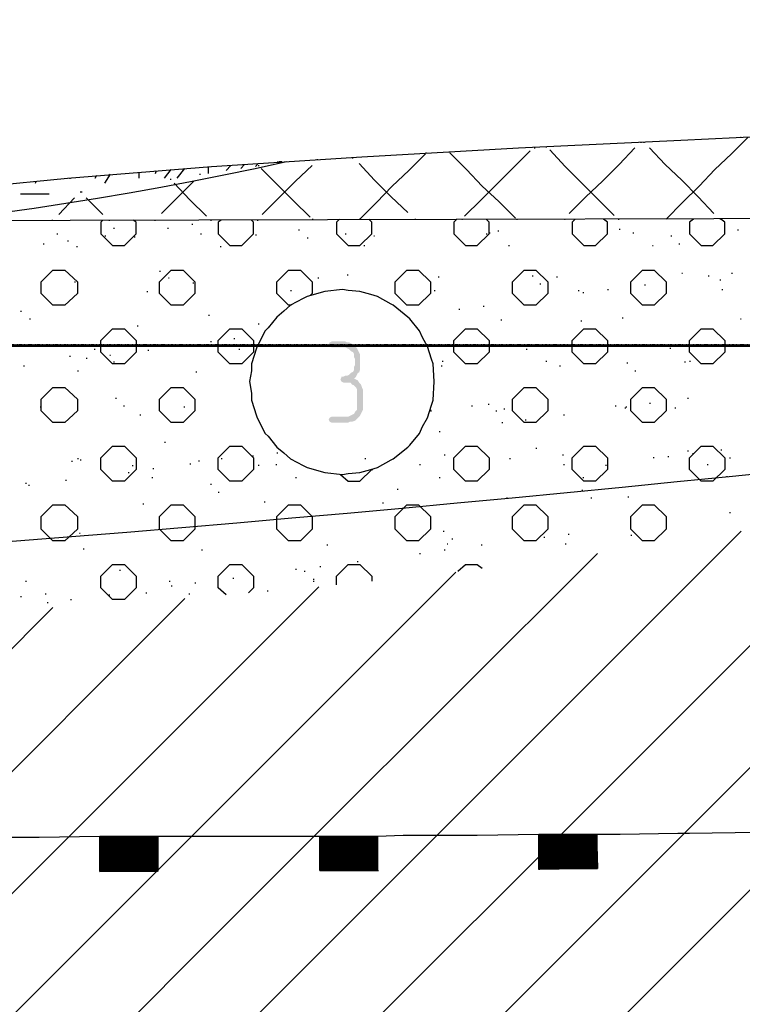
# Model space of a CAD drawing. Header units: millimetres. Extents: x -93479 to 1057970, y -66333 to 172656.
# Tile 140 of 145: x 232213 to 235343, y 47127 to 51392. Entities that reach past the tile are written whole.
import ezdxf

# ---------------------------------------------------------------- set-up
doc = ezdxf.new("R2010")
doc.units = ezdxf.units.MM
doc.linetypes.add('01 Штриховая _4 мм_', pattern=[6, 3.5, -2.5])
doc.layers.add('PDF _Геометрия', color=7, linetype='Continuous')
doc.layers.add('PDF _Сплошная заливка', color=7, linetype='Continuous')
doc.layers.add('РАЗМЕРЫ', color=7, linetype='Continuous', lineweight=9)

# ---------------------------------------------------------------- blocks, each defined once
blk = doc.blocks.new('геология3')
at = {"layer": 'PDF _Сплошная заливка', "transparency": 33554559}
blk.add_hatch(color=7, dxfattribs=at).paths.add_polyline_path([(69.0311, -10.4748), (69.0111, -10.4748), (69.0078, -10.4765), (69.0061, -10.4798), (69.0078, -10.4832), (69.0111, -10.4848), (69.0344, -10.4848), (69.0378, -10.4865), (69.0411, -10.4882), (69.0444, -10.4915), (69.0478, -10.4932), (69.0494, -10.4965), (69.0494, -10.5015), (69.0511, -10.5048), (69.0511, -10.5148), (69.0494, -10.5182), (69.0494, -10.5232), (69.0478, -10.5265), (69.0444, -10.5282), (69.0411, -10.5315), (69.0378, -10.5332), (69.0344, -10.5332), (69.0311, -10.5348), (69.0278, -10.5348), (69.0278, -10.5365), (69.0261, -10.5398), (69.0278, -10.5432), (69.0311, -10.5448), (69.0428, -10.5448), (69.0461, -10.5482), (69.0494, -10.5498), (69.0528, -10.5532), (69.0544, -10.5565), (69.0544, -10.5915), (69.0511, -10.5948), (69.0494, -10.5982), (69.0461, -10.5998), (69.0428, -10.6015), (69.0394, -10.6032), (69.0111, -10.6032), (69.0078, -10.6048), (69.0061, -10.6082), (69.0078, -10.6115), (69.0111, -10.6132), (69.0394, -10.6132), (69.0428, -10.6115), (69.0461, -10.6115), (69.0511, -10.6098), (69.0544, -10.6065), (69.0561, -10.6048), (69.0594, -10.6015), (69.0611, -10.5982), (69.0628, -10.5948), (69.0644, -10.5915), (69.0644, -10.5565), (69.0628, -10.5532), (69.0611, -10.5482), (69.0578, -10.5448), (69.0561, -10.5415), (69.0528, -10.5398), (69.0494, -10.5382), (69.0528, -10.5348), (69.0544, -10.5315), (69.0561, -10.5282), (69.0578, -10.5282), (69.0594, -10.5232), (69.0594, -10.4965), (69.0578, -10.4932), (69.0561, -10.4898), (69.0544, -10.4865), (69.0511, -10.4832), (69.0478, -10.4815), (69.0444, -10.4782), (69.0411, -10.4765), (69.0378, -10.4765), (69.0344, -10.4748)])
at = {"layer": 'PDF _Геометрия', "color": 7, "lineweight": 25}
for points in [[(67.2561, -10.2548), (67.5628, -10.2548), (67.7111, -10.2515), (67.8561, -10.2465), (67.9994, -10.2398), (68.1411, -10.2315), (68.2811, -10.2215), (68.4211, -10.2098), (68.5611, -10.1965), (68.8061, -10.1765), (69.0628, -10.1598), (69.3294, -10.1448), (69.6061, -10.1315), (69.8894, -10.1182), (70.1761, -10.1032), (70.4678, -10.0865), (70.7594, -10.0665), (71.1928, -10.0365)], [(69.5378, -10.1348), (69.5394, -10.1348)], [(69.5428, -10.1348), (69.5444, -10.1348)], [(69.5811, -10.2665), (69.6094, -10.2382), (69.6378, -10.2098), (69.6644, -10.1815), (69.6928, -10.1548), (69.7211, -10.1265)], [(69.7078, -10.1265), (69.7094, -10.1265)], [(69.0578, -10.2665), (69.0594, -10.2665), (69.0878, -10.2382), (69.1144, -10.2098), (69.1428, -10.1832), (69.1711, -10.1548)], [(69.1711, -10.1532), (69.1728, -10.1532)], [(69.2111, -10.1515), (69.2128, -10.1515)], [(69.3244, -10.2648), (69.2961, -10.2365), (69.2678, -10.2098), (69.2411, -10.1815), (69.2128, -10.1532)], [(69.2378, -10.2615), (69.2661, -10.2332), (69.2944, -10.2048), (69.3211, -10.1782), (69.3494, -10.1498)], [(69.3561, -10.1448), (69.3578, -10.1448)], [(69.3761, -10.1432), (69.3778, -10.1432)], [(69.4928, -10.2598), (69.4661, -10.2332), (69.4378, -10.2048), (69.4094, -10.1765), (69.3828, -10.1482)], [(69.4161, -10.2565), (69.4444, -10.2282), (69.4728, -10.2015), (69.5011, -10.1732), (69.5278, -10.1448)], [(69.6628, -10.2565), (69.6361, -10.2282), (69.6078, -10.1998), (69.5794, -10.1732), (69.5528, -10.1448)], [(68.8811, -10.1765), (68.8861, -10.1715)], [(68.9194, -10.1698), (68.9194, -10.1682)], [(68.9211, -10.1682), (68.9261, -10.1682)], [(68.9861, -10.1648), (68.9878, -10.1648)], [(69.0461, -10.1615), (69.0478, -10.1615)], [(69.1411, -10.2548), (69.1128, -10.2282), (69.0844, -10.1998), (69.0578, -10.1715)], [(68.6828, -10.1965), (68.6828, -10.1865)], [(68.7111, -10.1882), (68.7128, -10.1832)], [(68.7261, -10.1965), (68.7378, -10.1815)], [(68.7478, -10.1965), (68.7611, -10.1798)], [(68.8011, -10.1882), (68.8011, -10.1765)], [(68.8311, -10.1832), (68.8394, -10.1748)], [(68.8561, -10.1798), (68.8628, -10.1732)], [(68.8861, -10.1748), (68.8878, -10.1748)], [(68.9744, -10.2632), (68.9461, -10.2348), (68.9194, -10.2082), (68.8911, -10.1798)], [(68.8928, -10.2582), (68.9211, -10.2298), (68.9494, -10.2015), (68.9778, -10.1748)], [(68.5061, -10.2048), (68.5078, -10.2015)], [(68.5644, -10.1965), (68.5661, -10.1965)], [(68.6078, -10.1965), (68.6111, -10.1915)], [(68.6244, -10.2048), (68.6344, -10.1898)], [(68.7211, -10.2565), (68.7478, -10.2298), (68.7761, -10.2015)], [(68.7361, -10.1982), (68.7378, -10.1982)], [(68.7978, -10.2615), (68.7694, -10.2332), (68.7428, -10.2048)], [(68.7861, -10.1898), (68.7878, -10.1898)], [(68.5828, -10.2198), (68.5844, -10.2198), (68.5861, -10.2198)], [(68.4811, -10.2232), (68.5294, -10.2232)], [(68.5461, -10.2582), (68.5728, -10.2298)], [(68.6211, -10.2582), (68.5928, -10.2298)], [(70.8344, -10.2632), (70.8261, -10.2715), (70.8261, -10.2915), (70.8461, -10.3115), (70.8661, -10.3115), (70.8861, -10.2915), (70.8861, -10.2715), (70.8778, -10.2632), (70.7594, -10.2632), (68.1261, -10.2698)], [(68.5344, -10.2682), (68.5361, -10.2682)], [(68.6211, -10.2682), (68.6178, -10.2715), (68.6178, -10.2915), (68.6378, -10.3115), (68.6578, -10.3115), (68.6778, -10.2915), (68.6778, -10.2715), (68.6728, -10.2682)], [(68.6311, -10.2682), (68.6328, -10.2682)], [(68.7094, -10.2682), (68.7111, -10.2682)], [(68.8044, -10.2682), (68.8061, -10.2682)], [(68.8228, -10.2682), (68.8178, -10.2715), (68.8178, -10.2915), (68.8378, -10.3115), (68.8578, -10.3115), (68.8778, -10.2915), (68.8778, -10.2715), (68.8744, -10.2682)], [(68.8844, -10.2682), (68.8861, -10.2682)], [(68.9778, -10.2665), (68.9794, -10.2665)], [(69.0244, -10.2665), (69.0194, -10.2715), (69.0194, -10.2915), (69.0394, -10.3115), (69.0594, -10.3115), (69.0794, -10.2915), (69.0794, -10.2715), (69.0744, -10.2665)], [(69.1528, -10.2665), (69.1544, -10.2665)], [(69.2244, -10.2665), (69.2194, -10.2715), (69.2194, -10.2915), (69.2394, -10.3115), (69.2594, -10.3115), (69.2794, -10.2915), (69.2794, -10.2715), (69.2744, -10.2665)], [(69.2328, -10.2665), (69.2344, -10.2665)], [(69.3261, -10.2665), (69.3278, -10.2665)], [(69.4078, -10.2665), (69.4094, -10.2665)], [(69.4261, -10.2665), (69.4211, -10.2715), (69.4211, -10.2915), (69.4411, -10.3115), (69.4611, -10.3115), (69.4811, -10.2915), (69.4811, -10.2715), (69.4744, -10.2665)], [(69.4994, -10.2665), (69.5011, -10.2665)], [(69.6278, -10.2665), (69.6211, -10.2715), (69.6211, -10.2915), (69.6411, -10.3115), (69.6611, -10.3115), (69.6811, -10.2915), (69.6811, -10.2715), (69.6744, -10.2665), (69.6728, -10.2665)], [(68.6394, -10.2815), (68.6411, -10.2815)], [(68.7311, -10.2815), (68.7328, -10.2815)], [(68.7728, -10.2748), (68.7744, -10.2748)], [(68.9544, -10.2848), (68.9561, -10.2848)], [(69.2944, -10.2865), (69.2961, -10.2865)], [(69.5011, -10.2832), (69.5028, -10.2832)], [(69.7028, -10.2848), (69.7044, -10.2848)], [(68.5428, -10.2915), (68.5444, -10.2915)], [(68.5611, -10.3032), (68.5628, -10.3032)], [(68.6244, -10.2948), (68.6261, -10.2948)], [(68.6744, -10.2965), (68.6761, -10.2965)], [(68.7878, -10.2915), (68.7894, -10.2915)], [(68.8811, -10.2932), (68.8828, -10.2932)], [(68.9694, -10.2982), (68.9711, -10.2982)], [(69.0344, -10.2915), (69.0361, -10.2915)], [(69.0828, -10.2948), (69.0844, -10.2948)], [(69.2744, -10.2915), (69.2761, -10.2915)], [(69.2794, -10.2898), (69.2811, -10.2898)], [(69.5244, -10.2898), (69.5261, -10.2898)], [(69.5894, -10.2948), (69.5911, -10.2948)], [(68.5194, -10.3082), (68.5211, -10.3082)], [(68.5761, -10.3132), (68.5778, -10.3132)], [(68.8211, -10.3132), (68.8228, -10.3132)], [(69.0661, -10.3115), (69.0678, -10.3115)], [(69.3128, -10.3115), (69.3144, -10.3115)], [(69.5578, -10.3115), (69.5594, -10.3115)], [(69.6028, -10.3082), (69.6044, -10.3082)], [(68.7178, -10.3548), (68.7194, -10.3548)], [(68.9428, -10.4132), (68.9378, -10.4132), (68.9178, -10.3932), (68.9178, -10.3732), (68.9378, -10.3532), (68.9578, -10.3532), (68.9778, -10.3732), (68.9778, -10.3932), (68.9744, -10.3965)], [(68.5728, -10.3732), (68.5744, -10.3732)], [(68.7328, -10.3665), (68.7344, -10.3665)], [(68.9878, -10.3665), (68.9894, -10.3665)], [(69.0378, -10.3615), (69.0394, -10.3615)], [(69.1928, -10.3648), (69.1944, -10.3648)], [(69.3528, -10.3632), (69.3544, -10.3632)], [(69.3944, -10.3648), (69.3961, -10.3648)], [(69.6078, -10.3582), (69.6094, -10.3582)], [(69.6528, -10.3632), (69.6544, -10.3632)], [(69.6728, -10.3698), (69.6744, -10.3698)], [(69.6928, -10.3582), (69.6944, -10.3582)], [(68.6961, -10.3898), (68.6978, -10.3898)], [(68.7744, -10.3748), (68.7761, -10.3748)], [(68.9411, -10.3882), (68.9428, -10.3882)], [(69.1861, -10.3882), (69.1878, -10.3882)], [(69.3661, -10.3765), (69.3678, -10.3765)], [(69.4311, -10.3882), (69.4328, -10.3882)], [(69.4811, -10.3865), (69.4828, -10.3865)], [(69.5444, -10.3782), (69.5461, -10.3782)], [(69.6761, -10.3865), (69.6778, -10.3865)], [(69.3328, -10.4065), (69.3344, -10.4065)], [(69.4394, -10.3915), (69.4411, -10.3915)], [(68.4811, -10.4232), (68.4828, -10.4232)], [(69.2278, -10.4198), (69.2294, -10.4198)], [(69.2694, -10.4148), (69.2711, -10.4148)], [(68.4961, -10.4365), (68.4978, -10.4365)], [(68.8011, -10.4298), (68.8028, -10.4298)], [(69.2994, -10.4382), (69.3011, -10.4382)], [(69.4361, -10.4398), (69.4378, -10.4398)], [(69.5061, -10.4348), (69.5078, -10.4348)], [(69.7078, -10.4365), (69.7094, -10.4365)], [(68.6794, -10.4482), (68.6811, -10.4482)], [(68.8861, -10.4448), (68.8878, -10.4448)], [(68.8444, -10.4698), (68.8461, -10.4698)], [(68.6061, -10.4882), (68.6078, -10.4882)], [(68.6978, -10.4898), (68.6994, -10.4898)], [(68.8044, -10.4748), (68.8061, -10.4748)], [(68.8528, -10.4882), (68.8544, -10.4882)], [(69.3428, -10.4882), (69.3444, -10.4882)], [(69.5878, -10.4865), (69.5894, -10.4865)], [(68.5644, -10.4998), (68.5661, -10.4998)], [(68.5928, -10.5032), (68.5944, -10.5032)], [(68.6328, -10.4982), (68.6344, -10.4982)], [(68.4861, -10.5165), (68.4878, -10.5165)], [(68.6394, -10.5098), (68.6411, -10.5098)], [(69.1978, -10.5165), (69.1994, -10.5165)], [(69.1994, -10.5082), (69.2011, -10.5082)], [(69.3761, -10.5082), (69.3778, -10.5082)], [(69.3994, -10.5165), (69.4011, -10.5165)], [(69.5144, -10.5115), (69.5161, -10.5115)], [(69.6128, -10.5098), (69.6144, -10.5098)], [(69.6211, -10.5082), (69.6228, -10.5082)], [(68.5778, -10.5248), (68.5794, -10.5248)], [(68.7794, -10.5265), (68.7811, -10.5265)], [(69.5278, -10.5248), (69.5294, -10.5248)], [(68.6428, -10.5715), (68.6444, -10.5715)], [(69.6178, -10.5715), (69.6194, -10.5715)], [(68.5144, -10.5865), (68.5161, -10.5865)], [(68.6561, -10.5848), (68.6578, -10.5848)], [(68.7594, -10.5865), (68.7611, -10.5865)], [(69.1794, -10.5915), (69.1794, -10.5932), (69.1811, -10.5932)], [(69.2494, -10.5848), (69.2511, -10.5848)], [(69.2778, -10.5815), (69.2794, -10.5815)], [(69.3044, -10.5898), (69.3061, -10.5898)], [(69.4944, -10.5848), (69.4961, -10.5848)], [(69.5111, -10.5882), (69.5128, -10.5882)], [(69.5128, -10.5865), (69.5144, -10.5865)], [(69.5528, -10.5798), (69.5544, -10.5798)], [(69.5961, -10.5882), (69.5978, -10.5882)], [(68.6844, -10.5998), (68.6861, -10.5998)], [(69.2911, -10.5932), (69.2928, -10.5932)], [(69.3411, -10.6082), (69.3428, -10.6082)], [(69.4061, -10.5998), (69.4078, -10.5998)], [(69.3011, -10.6132), (69.3028, -10.6132)], [(69.1944, -10.6282), (69.1961, -10.6282)], [(68.7261, -10.6465), (68.7278, -10.6465)], [(69.3594, -10.6565), (69.3611, -10.6565)], [(67.4511, -13.6848), (67.7311, -13.4032), (69.8244, -11.3098), (70.4644, -10.6698)], [(68.5778, -10.6741), (68.5794, -10.6741)], [(68.8228, -10.6741), (68.8244, -10.6741)], [(68.8761, -10.6698), (68.8778, -10.6698)], [(68.9178, -10.6648), (68.9194, -10.6648)], [(69.0678, -10.6741), (69.0694, -10.6741)], [(69.2028, -10.6682), (69.2044, -10.6682)], [(69.3144, -10.6741), (69.3161, -10.6741)], [(69.4044, -10.6682), (69.4061, -10.6682)], [(69.5594, -10.6725), (69.5611, -10.6725)], [(69.5844, -10.6708), (69.5861, -10.6708)], [(69.6178, -10.6615), (69.6194, -10.6615)], [(69.6261, -10.6658), (69.6278, -10.6658)], [(69.6744, -10.6598), (69.6761, -10.6598)], [(69.6894, -10.6732), (69.6911, -10.6732)], [(68.5678, -10.6791), (68.5694, -10.6791)], [(68.5828, -10.6765), (68.5844, -10.6765)], [(68.6711, -10.6865), (68.6728, -10.6865)], [(68.7061, -10.6915), (68.7078, -10.6915)], [(68.7694, -10.6832), (68.7711, -10.6832)], [(68.7844, -10.6782), (68.7861, -10.6782)], [(68.8861, -10.6858), (68.8878, -10.6858)], [(68.9161, -10.6848), (68.9178, -10.6848)], [(69.1611, -10.6848), (69.1628, -10.6848)], [(69.4061, -10.6848), (69.4078, -10.6848)], [(69.4778, -10.6858), (69.4794, -10.6858)], [(69.6511, -10.6848), (69.6528, -10.6848)], [(68.6644, -10.6982), (68.6661, -10.6982)], [(68.7044, -10.7065), (68.7061, -10.7065)], [(68.9494, -10.7065), (68.9511, -10.7065)], [(69.0261, -10.7015), (69.0394, -10.7132), (69.0594, -10.7132), (69.0794, -10.6932), (69.0811, -10.6932)], [(69.1944, -10.7065), (69.1961, -10.7065)], [(69.4394, -10.7065), (69.4411, -10.7065)], [(69.6844, -10.7048), (69.6861, -10.7048)], [(68.4894, -10.7165), (68.4911, -10.7165)], [(68.4944, -10.7198), (68.4961, -10.7198)], [(68.5578, -10.7115), (68.5594, -10.7115)], [(68.5611, -12.3648), (69.6128, -11.3132), (70.2111, -10.7148)], [(68.8044, -10.7182), (68.8061, -10.7182)], [(68.8178, -10.7315), (68.8194, -10.7315)], [(69.1228, -10.7265), (69.1244, -10.7265)], [(69.3094, -10.7415), (69.3111, -10.7415)], [(69.4378, -10.7282), (69.4394, -10.7282)], [(69.4528, -10.7415), (69.4544, -10.7415)], [(69.5161, -10.7398), (69.5178, -10.7398)], [(68.5178, -12.1982), (69.4028, -11.3148), (69.9594, -10.7582)], [(68.6894, -10.7515), (68.6911, -10.7515)], [(68.8961, -10.7482), (68.8978, -10.7482)], [(69.0978, -10.7498), (69.0994, -10.7498)], [(69.6894, -10.7665), (69.6911, -10.7665)], [(68.3094, -12.1982), (69.1911, -11.3165), (69.7094, -10.7982)], [(68.5811, -10.8015), (68.5828, -10.8015)], [(69.2011, -10.7982), (69.2028, -10.7982)], [(69.3728, -10.8082), (69.3744, -10.8082)], [(69.4144, -10.8032), (69.4161, -10.8032)], [(69.5211, -10.8048), (69.5228, -10.8048)], [(69.0028, -10.8215), (69.0044, -10.8215)], [(69.2078, -10.8198), (69.2094, -10.8198)], [(69.2161, -10.8115), (69.2178, -10.8115)], [(69.2661, -10.8215), (69.2678, -10.8215)], [(69.4094, -10.8198), (69.4111, -10.8198)], [(67.4511, -12.8498), (68.9811, -11.3182), (69.4644, -10.8365)], [(68.5878, -10.8282), (68.5894, -10.8282)], [(68.7894, -10.8298), (68.7911, -10.8298)], [(69.1611, -10.8365), (69.1628, -10.8365)], [(69.2028, -10.8298), (69.2044, -10.8298)], [(68.8311, -10.9065), (68.8178, -10.8948), (68.8178, -10.8748), (68.8378, -10.8548), (68.8578, -10.8548), (68.8778, -10.8748), (68.8778, -10.8948), (68.8694, -10.9032)], [(68.9911, -10.8582), (68.9928, -10.8582)], [(69.0194, -10.8898), (69.0194, -10.8748), (69.0394, -10.8548), (69.0594, -10.8548), (69.0794, -10.8748), (69.0794, -10.8832)], [(69.0544, -10.8498), (69.0561, -10.8498)], [(69.2261, -10.8665), (69.2394, -10.8548), (69.2594, -10.8548), (69.2678, -10.8615)], [(67.5128, -12.5782), (68.7728, -11.3182), (69.2228, -10.8682)], [(68.6494, -10.8648), (68.6511, -10.8648)], [(68.9494, -10.8632), (68.9511, -10.8632)], [(68.9644, -10.8665), (68.9661, -10.8665)], [(67.4511, -12.4315), (68.5628, -11.3198), (68.9894, -10.8932)], [(68.4894, -10.8832), (68.4911, -10.8832)], [(68.7344, -10.8832), (68.7361, -10.8832)], [(68.7378, -10.8915), (68.7394, -10.8915)], [(68.7778, -10.8865), (68.7794, -10.8865)], [(68.8428, -10.8782), (68.8444, -10.8782)], [(68.9794, -10.8798), (68.9811, -10.8798)], [(68.9794, -10.8832), (68.9811, -10.8832)], [(68.4811, -10.9098), (68.4828, -10.9098)], [(68.5228, -10.9048), (68.5244, -10.9048)], [(68.6311, -10.9065), (68.6328, -10.9065)], [(68.6944, -10.9032), (68.6961, -10.9032)], [(68.7678, -10.9048), (68.7694, -10.9048)], [(68.9011, -10.8998), (68.9028, -10.8998)], [(67.4511, -12.2232), (68.3544, -11.3198), (68.7611, -10.9132)], [(68.5261, -10.9198), (68.5278, -10.9198)], [(68.5661, -10.9148), (68.5678, -10.9148)], [(67.5161, -11.9482), (68.1461, -11.3198), (68.5361, -10.9282)], [(69.3644, -11.3165), (69.4628, -11.3148), (69.5028, -11.3148), (69.6011, -11.3132), (69.6211, -11.3132), (69.7378, -11.3115)], [(67.8694, -11.3198), (67.9678, -11.3198), (68.3411, -11.3198), (68.3411, -11.3782), (68.2428, -11.3782), (68.2428, -11.3198), (68.3411, -11.3198), (68.5128, -11.3198), (68.6161, -11.3182), (68.7144, -11.3182), (68.7144, -11.3782), (68.6161, -11.3782), (68.6161, -11.3182)], [(68.6161, -11.3198), (68.7144, -11.3198), (68.6161, -11.3198)], [(68.7161, -11.3198), (68.7144, -11.3198), (68.6161, -11.3198)], [(68.6161, -11.3215), (68.7144, -11.3215), (68.6161, -11.3215)], [(68.6161, -11.3232), (68.7144, -11.3232), (68.6161, -11.3232)], [(68.7161, -11.3232), (68.7144, -11.3232), (68.6161, -11.3232)], [(68.6161, -11.3248), (68.7144, -11.3248), (68.6161, -11.3248)], [(68.7161, -11.3248), (68.7144, -11.3248), (68.6161, -11.3248)], [(68.6161, -11.3265), (68.7144, -11.3265), (68.6161, -11.3265)], [(68.7161, -11.3265), (68.7144, -11.3265), (68.6161, -11.3282), (68.7144, -11.3282), (68.7161, -11.3282)], [(68.6161, -11.3282), (68.7144, -11.3282), (68.6161, -11.3282)], [(68.6161, -11.3298), (68.7144, -11.3298), (68.6161, -11.3298)], [(68.7161, -11.3298), (68.7144, -11.3298), (68.6161, -11.3298)], [(68.7144, -11.3182), (69.0894, -11.3182), (69.0894, -11.3765), (68.9911, -11.3765), (68.9911, -11.3182), (69.0894, -11.3182), (69.1328, -11.3165), (69.2594, -11.3165), (69.3644, -11.3148), (69.4628, -11.3148), (69.4644, -11.3732), (69.3661, -11.3748), (69.3644, -11.3748), (69.3644, -11.3148)], [(68.7144, -11.3215), (68.7161, -11.3215)], [(68.9911, -11.3198), (69.0894, -11.3198), (69.0878, -11.3198), (68.9911, -11.3215), (69.0894, -11.3215), (68.9911, -11.3215)], [(69.0894, -11.3232), (69.0878, -11.3232), (68.9911, -11.3248), (69.0878, -11.3232), (69.0894, -11.3232), (68.9911, -11.3232), (69.0878, -11.3215), (69.0894, -11.3215)], [(68.9911, -11.3265), (69.0894, -11.3265)], [(68.9911, -11.3298), (69.0894, -11.3298), (69.0878, -11.3298), (68.9911, -11.3315), (69.0894, -11.3315), (68.9911, -11.3315)], [(69.3644, -11.3165), (69.4628, -11.3165), (69.3644, -11.3165)], [(69.4644, -11.3165), (69.4628, -11.3165), (69.3644, -11.3182), (69.4628, -11.3182), (69.3644, -11.3198), (69.4628, -11.3182), (69.4644, -11.3182)], [(69.3644, -11.3198), (69.4628, -11.3198), (69.3644, -11.3215)], [(69.3644, -11.3215), (69.4628, -11.3215), (69.3644, -11.3215)], [(69.4644, -11.3215), (69.4628, -11.3215), (69.3644, -11.3232)], [(69.3644, -11.3232), (69.4628, -11.3232), (69.3644, -11.3232)], [(69.3644, -11.3248), (69.4628, -11.3248), (69.3644, -11.3265)], [(69.3644, -11.3265), (69.4628, -11.3265), (69.3644, -11.3265)], [(69.4644, -11.3265), (69.4628, -11.3265), (69.3644, -11.3282), (69.4628, -11.3282), (69.3644, -11.3298), (69.4628, -11.3282), (69.4644, -11.3282)], [(69.3644, -11.3298), (69.4628, -11.3298), (69.3644, -11.3315), (69.4628, -11.3315), (69.3644, -11.3332), (69.4628, -11.3315), (69.4644, -11.3315)], [(69.4628, -11.3198), (69.4644, -11.3198)], [(69.4628, -11.3232), (69.4644, -11.3232)], [(69.4628, -11.3248), (69.4644, -11.3248)], [(69.4628, -11.3298), (69.4644, -11.3298)], [(68.6161, -11.3315), (68.7144, -11.3315), (68.6161, -11.3315)], [(68.6161, -11.3332), (68.7144, -11.3332), (68.6161, -11.3332)], [(68.7161, -11.3332), (68.7144, -11.3332), (68.6161, -11.3332)], [(68.6161, -11.3348), (68.7144, -11.3348), (68.6161, -11.3348)], [(68.6161, -11.3365), (68.7144, -11.3365), (68.6161, -11.3365)], [(68.7161, -11.3382), (68.7144, -11.3382), (68.6161, -11.3382), (68.7144, -11.3365), (68.6161, -11.3365)], [(68.6161, -11.3382), (68.7144, -11.3382), (68.6161, -11.3382)], [(68.6161, -11.3398), (68.7144, -11.3398), (68.6161, -11.3398)], [(68.7161, -11.3398), (68.7144, -11.3398), (68.6161, -11.3398)], [(68.6161, -11.3415), (68.7144, -11.3415), (68.6161, -11.3415)], [(68.6161, -11.3432), (68.7144, -11.3432), (68.6161, -11.3432)], [(68.7161, -11.3432), (68.7144, -11.3432), (68.6161, -11.3432)], [(68.6161, -11.3448), (68.7144, -11.3448), (68.6161, -11.3448)], [(68.6161, -11.3465), (68.7144, -11.3465), (68.6161, -11.3465)], [(68.7161, -11.3482), (68.7144, -11.3482), (68.6161, -11.3482), (68.7144, -11.3465), (68.6161, -11.3465)], [(68.7144, -11.3315), (68.7161, -11.3315)], [(68.7144, -11.3348), (68.7161, -11.3348)], [(68.7144, -11.3365), (68.7161, -11.3365)], [(68.7144, -11.3415), (68.7161, -11.3415)], [(68.7144, -11.3448), (68.7161, -11.3448)], [(68.7144, -11.3465), (68.7161, -11.3465)], [(69.0894, -11.3348), (68.9911, -11.3348), (69.0894, -11.3348), (68.9911, -11.3348), (69.0878, -11.3332), (69.0894, -11.3332), (68.9911, -11.3332), (69.0878, -11.3315), (69.0894, -11.3315)], [(68.9911, -11.3365), (69.0894, -11.3365)], [(68.9911, -11.3398), (69.0894, -11.3398), (69.0878, -11.3398), (68.9911, -11.3415), (69.0894, -11.3415), (68.9911, -11.3415)], [(69.0894, -11.3448), (68.9911, -11.3448), (69.0894, -11.3448), (68.9911, -11.3448), (69.0878, -11.3432), (69.0894, -11.3432), (68.9911, -11.3432), (69.0878, -11.3415), (69.0894, -11.3415)], [(68.9911, -11.3465), (69.0894, -11.3465)], [(69.3644, -11.3332), (69.4628, -11.3332), (69.3644, -11.3332)], [(69.3644, -11.3348), (69.4628, -11.3348), (69.3644, -11.3365)], [(69.3644, -11.3365), (69.4628, -11.3365), (69.3644, -11.3365)], [(69.4644, -11.3365), (69.4628, -11.3365), (69.3644, -11.3382), (69.4628, -11.3382), (69.3644, -11.3398), (69.4628, -11.3382), (69.4644, -11.3382)], [(69.3644, -11.3398), (69.4628, -11.3398), (69.3644, -11.3415), (69.4628, -11.3415), (69.3644, -11.3432), (69.4628, -11.3415), (69.4644, -11.3415)], [(69.3644, -11.3432), (69.4628, -11.3432), (69.3644, -11.3432)], [(69.3644, -11.3448), (69.4628, -11.3448), (69.3644, -11.3465)], [(69.3644, -11.3465), (69.4628, -11.3465), (69.3644, -11.3465)], [(69.4644, -11.3465), (69.4628, -11.3465), (69.3644, -11.3482), (69.4628, -11.3482), (69.3644, -11.3498)], [(69.4628, -11.3332), (69.4644, -11.3332)], [(69.4628, -11.3348), (69.4644, -11.3348)], [(69.4628, -11.3398), (69.4644, -11.3398)], [(69.4628, -11.3432), (69.4644, -11.3432)], [(69.4628, -11.3448), (69.4644, -11.3448)], [(68.6161, -11.3482), (68.7144, -11.3482), (68.6161, -11.3482)], [(68.6161, -11.3498), (68.7144, -11.3498), (68.6161, -11.3498)], [(68.7161, -11.3498), (68.7144, -11.3498), (68.6161, -11.3498)], [(68.6161, -11.3515), (68.7144, -11.3515), (68.6161, -11.3515)], [(68.6161, -11.3532), (68.7144, -11.3532), (68.6161, -11.3532)], [(68.7161, -11.3532), (68.7144, -11.3532), (68.6161, -11.3532)], [(68.6161, -11.3548), (68.7144, -11.3548), (68.6161, -11.3548)], [(68.6161, -11.3565), (68.7144, -11.3565), (68.6161, -11.3565)], [(68.7161, -11.3582), (68.7144, -11.3582), (68.6161, -11.3582), (68.7144, -11.3565), (68.6161, -11.3565)], [(68.6161, -11.3582), (68.7144, -11.3582), (68.6161, -11.3582)], [(68.6161, -11.3598), (68.7144, -11.3598), (68.6161, -11.3598)], [(68.6161, -11.3615), (68.7144, -11.3615), (68.6161, -11.3615)], [(68.7161, -11.3615), (68.7144, -11.3615), (68.6161, -11.3615)], [(68.6161, -11.3632), (68.7144, -11.3632), (68.6161, -11.3632)], [(68.7161, -11.3632), (68.7144, -11.3632), (68.6161, -11.3632)], [(68.7144, -11.3515), (68.7161, -11.3515)], [(68.7144, -11.3548), (68.7161, -11.3548)], [(68.7144, -11.3565), (68.7161, -11.3565)], [(68.7144, -11.3598), (68.7161, -11.3598)], [(68.9911, -11.3498), (69.0894, -11.3498), (69.0878, -11.3498), (68.9911, -11.3515), (69.0894, -11.3515), (69.0878, -11.3515), (68.9911, -11.3532), (69.0878, -11.3515), (69.0894, -11.3515)], [(68.9911, -11.3532), (69.0894, -11.3532), (69.0878, -11.3532), (68.9911, -11.3548), (69.0894, -11.3548), (68.9911, -11.3548), (69.0894, -11.3548)], [(68.9911, -11.3565), (69.0894, -11.3565)], [(68.9911, -11.3598), (69.0894, -11.3598), (69.0878, -11.3598), (68.9911, -11.3615), (69.0894, -11.3615), (69.0878, -11.3615), (68.9911, -11.3632), (69.0878, -11.3615), (69.0894, -11.3615)], [(68.9911, -11.3632), (69.0894, -11.3632), (69.0878, -11.3632), (68.9911, -11.3648), (69.0894, -11.3648), (68.9911, -11.3648), (69.0894, -11.3648)], [(69.3644, -11.3498), (69.4628, -11.3498), (69.3644, -11.3498)], [(69.4644, -11.3498), (69.4628, -11.3498), (69.3644, -11.3515), (69.4628, -11.3515), (69.3644, -11.3532), (69.4628, -11.3515), (69.4644, -11.3515)], [(69.3644, -11.3532), (69.4628, -11.3532), (69.3644, -11.3532)], [(69.3644, -11.3548), (69.4628, -11.3548), (69.3644, -11.3565), (69.4628, -11.3565), (69.3644, -11.3582), (69.4628, -11.3565), (69.4644, -11.3565)], [(69.3644, -11.3582), (69.4628, -11.3582), (69.3644, -11.3598)], [(69.3644, -11.3598), (69.4628, -11.3598), (69.3644, -11.3598)], [(69.4644, -11.3598), (69.4628, -11.3598), (69.3644, -11.3615), (69.4628, -11.3615), (69.3644, -11.3632), (69.4628, -11.3615), (69.4644, -11.3615)], [(69.3644, -11.3632), (69.4628, -11.3632), (69.3644, -11.3632)], [(69.4644, -11.3632), (69.4628, -11.3632), (69.3644, -11.3648)], [(69.4628, -11.3482), (69.4644, -11.3482)], [(69.4628, -11.3532), (69.4644, -11.3532)], [(69.4628, -11.3548), (69.4644, -11.3548)], [(69.4628, -11.3582), (69.4644, -11.3582)], [(68.6161, -11.3648), (68.7144, -11.3648), (68.6161, -11.3648)], [(68.6161, -11.3665), (68.7144, -11.3665), (68.6161, -11.3665)], [(68.7161, -11.3682), (68.7144, -11.3682), (68.6161, -11.3682), (68.7144, -11.3665), (68.6161, -11.3665)], [(68.6161, -11.3682), (68.7144, -11.3682), (68.6161, -11.3682)], [(68.6161, -11.3698), (68.7144, -11.3698), (68.6161, -11.3698)], [(68.6161, -11.3715), (68.7144, -11.3715), (68.6161, -11.3715)], [(68.7161, -11.3715), (68.7144, -11.3715), (68.6161, -11.3715)], [(68.6161, -11.3732), (68.7144, -11.3732), (68.6161, -11.3732)], [(68.7161, -11.3732), (68.7144, -11.3732), (68.6161, -11.3732)], [(68.6161, -11.3748), (68.7144, -11.3748), (68.6161, -11.3748)], [(68.6161, -11.3765), (68.7144, -11.3765), (68.6161, -11.3765)], [(68.7144, -11.3782), (68.6161, -11.3782), (68.7144, -11.3765), (68.6161, -11.3765)], [(68.7144, -11.3648), (68.7161, -11.3648)], [(68.7144, -11.3665), (68.7161, -11.3665)], [(68.7144, -11.3698), (68.7161, -11.3698)], [(68.7144, -11.3748), (68.7161, -11.3748)], [(68.7144, -11.3765), (68.7161, -11.3765)], [(68.9911, -11.3682), (69.0894, -11.3682)], [(68.9911, -11.3698), (69.0894, -11.3698), (69.0878, -11.3698), (68.9911, -11.3715), (69.0894, -11.3715), (69.0878, -11.3715), (68.9911, -11.3732), (69.0878, -11.3715), (69.0894, -11.3715)], [(68.9911, -11.3732), (69.0894, -11.3732), (69.0878, -11.3732), (68.9911, -11.3748), (69.0894, -11.3748), (68.9911, -11.3748), (69.0894, -11.3748)], [(68.9911, -11.3765), (69.0894, -11.3765), (68.9911, -11.3765)], [(69.0894, -11.3765), (69.0911, -11.3765)], [(69.3644, -11.3648), (69.4628, -11.3648), (69.3644, -11.3648)], [(69.4644, -11.3648), (69.4628, -11.3648), (69.3644, -11.3665), (69.4628, -11.3665), (69.3644, -11.3682), (69.4628, -11.3665), (69.4644, -11.3665)], [(69.3644, -11.3682), (69.4628, -11.3682), (69.3644, -11.3698)], [(69.3644, -11.3698), (69.4628, -11.3698), (69.3644, -11.3698)], [(69.4644, -11.3698), (69.4628, -11.3698), (69.3644, -11.3715), (69.4644, -11.3715), (69.4628, -11.3715), (69.3644, -11.3732), (69.4628, -11.3715), (69.4644, -11.3715), (69.4628, -11.3732), (69.3644, -11.3732), (69.4644, -11.3732), (69.4628, -11.3732), (69.3644, -11.3748)], [(69.4628, -11.3682), (69.4644, -11.3682)]]:
    blk.add_lwpolyline(points, dxfattribs=at)
for points in [[(68.5161, -10.3932), (68.5161, -10.3732), (68.5361, -10.3532), (68.5561, -10.3532), (68.5778, -10.3732), (68.5778, -10.3932), (68.5561, -10.4132), (68.5361, -10.4132)], [(68.7178, -10.3932), (68.7178, -10.3732), (68.7378, -10.3532), (68.7578, -10.3532), (68.7778, -10.3732), (68.7778, -10.3932), (68.7578, -10.4132), (68.7378, -10.4132)], [(69.1194, -10.3932), (69.1194, -10.3732), (69.1394, -10.3532), (69.1594, -10.3532), (69.1794, -10.3732), (69.1794, -10.3932), (69.1594, -10.4132), (69.1394, -10.4132)], [(69.3194, -10.3932), (69.3194, -10.3732), (69.3394, -10.3532), (69.3594, -10.3532), (69.3794, -10.3732), (69.3794, -10.3932), (69.3594, -10.4132), (69.3394, -10.4132)], [(69.5211, -10.3932), (69.5211, -10.3732), (69.5411, -10.3532), (69.5611, -10.3532), (69.5811, -10.3732), (69.5811, -10.3932), (69.5611, -10.4132), (69.5411, -10.4132)], [(69.1861, -10.5432), (69.1844, -10.5132), (69.1811, -10.5048), (69.1744, -10.4832), (69.1661, -10.4682), (69.1611, -10.4565), (69.1444, -10.4365), (69.1411, -10.4332), (69.1161, -10.4132), (69.1128, -10.4115), (69.0894, -10.3982), (69.0778, -10.3948), (69.0594, -10.3898), (69.0394, -10.3882), (69.0294, -10.3865), (68.9994, -10.3898), (68.9694, -10.3982), (68.9628, -10.4015), (68.9411, -10.4132), (68.9294, -10.4232), (68.9178, -10.4332), (68.9028, -10.4515), (68.8978, -10.4565), (68.8844, -10.4832), (68.8828, -10.4865), (68.8744, -10.5132), (68.8744, -10.5248), (68.8711, -10.5432), (68.8744, -10.5632), (68.8744, -10.5748), (68.8828, -10.6015), (68.8844, -10.6048), (68.8978, -10.6315), (68.9028, -10.6365), (68.9178, -10.6548), (68.9294, -10.6648), (68.9411, -10.6748), (68.9628, -10.6865), (68.9694, -10.6898), (68.9994, -10.6982), (69.0294, -10.7015), (69.0394, -10.6998), (69.0594, -10.6982), (69.0778, -10.6932), (69.0894, -10.6898), (69.1128, -10.6765), (69.1161, -10.6748), (69.1411, -10.6548), (69.1444, -10.6515), (69.1611, -10.6315), (69.1661, -10.6198), (69.1744, -10.6048), (69.1811, -10.5832), (69.1844, -10.5748)], [(68.6178, -10.4932), (68.6178, -10.4732), (68.6378, -10.4532), (68.6578, -10.4532), (68.6778, -10.4732), (68.6778, -10.4932), (68.6578, -10.5132), (68.6378, -10.5132)], [(68.8178, -10.4932), (68.8178, -10.4732), (68.8378, -10.4532), (68.8578, -10.4532), (68.8778, -10.4732), (68.8778, -10.4932), (68.8578, -10.5132), (68.8378, -10.5132)], [(69.2194, -10.4932), (69.2194, -10.4732), (69.2394, -10.4532), (69.2594, -10.4532), (69.2794, -10.4732), (69.2794, -10.4932), (69.2594, -10.5132), (69.2394, -10.5132)], [(69.4211, -10.4932), (69.4211, -10.4732), (69.4411, -10.4532), (69.4611, -10.4532), (69.4811, -10.4732), (69.4811, -10.4932), (69.4611, -10.5132), (69.4411, -10.5132)], [(69.6211, -10.4932), (69.6211, -10.4732), (69.6411, -10.4532), (69.6611, -10.4532), (69.6811, -10.4732), (69.6811, -10.4932), (69.6611, -10.5132), (69.6411, -10.5132)], [(68.5161, -10.5932), (68.5161, -10.5732), (68.5361, -10.5532), (68.5561, -10.5532), (68.5778, -10.5732), (68.5778, -10.5932), (68.5561, -10.6132), (68.5361, -10.6132)], [(68.7178, -10.5932), (68.7178, -10.5732), (68.7378, -10.5532), (68.7578, -10.5532), (68.7778, -10.5732), (68.7778, -10.5932), (68.7578, -10.6132), (68.7378, -10.6132)], [(69.3194, -10.5932), (69.3194, -10.5732), (69.3394, -10.5532), (69.3594, -10.5532), (69.3794, -10.5732), (69.3794, -10.5932), (69.3594, -10.6132), (69.3394, -10.6132)], [(69.5211, -10.5932), (69.5211, -10.5732), (69.5411, -10.5532), (69.5611, -10.5532), (69.5811, -10.5732), (69.5811, -10.5932), (69.5611, -10.6132), (69.5411, -10.6132)], [(68.6178, -10.6932), (68.6178, -10.6732), (68.6378, -10.6532), (68.6578, -10.6532), (68.6778, -10.6732), (68.6778, -10.6932), (68.6578, -10.7132), (68.6378, -10.7132)], [(68.8178, -10.6932), (68.8178, -10.6732), (68.8378, -10.6532), (68.8578, -10.6532), (68.8778, -10.6732), (68.8778, -10.6932), (68.8578, -10.7132), (68.8378, -10.7132)], [(69.2194, -10.6932), (69.2194, -10.6732), (69.2394, -10.6532), (69.2594, -10.6532), (69.2794, -10.6732), (69.2794, -10.6932), (69.2594, -10.7132), (69.2394, -10.7132)], [(69.4211, -10.6932), (69.4211, -10.6732), (69.4411, -10.6532), (69.4611, -10.6532), (69.4811, -10.6732), (69.4811, -10.6932), (69.4611, -10.7132), (69.4411, -10.7132)], [(69.6211, -10.6932), (69.6211, -10.6732), (69.6411, -10.6532), (69.6611, -10.6532), (69.6811, -10.6732), (69.6811, -10.6932), (69.6611, -10.7132), (69.6411, -10.7132)], [(68.5161, -10.7948), (68.5161, -10.7732), (68.5361, -10.7532), (68.5561, -10.7532), (68.5778, -10.7732), (68.5778, -10.7948), (68.5561, -10.8148), (68.5361, -10.8148)], [(68.7178, -10.7948), (68.7178, -10.7732), (68.7378, -10.7532), (68.7578, -10.7532), (68.7778, -10.7732), (68.7778, -10.7948), (68.7578, -10.8148), (68.7378, -10.8148)], [(68.9178, -10.7948), (68.9178, -10.7732), (68.9378, -10.7532), (68.9578, -10.7532), (68.9778, -10.7732), (68.9778, -10.7948), (68.9578, -10.8148), (68.9378, -10.8148)], [(69.1194, -10.7948), (69.1194, -10.7732), (69.1394, -10.7532), (69.1594, -10.7532), (69.1794, -10.7732), (69.1794, -10.7948), (69.1594, -10.8148), (69.1394, -10.8148)], [(69.3194, -10.7948), (69.3194, -10.7732), (69.3394, -10.7532), (69.3594, -10.7532), (69.3794, -10.7732), (69.3794, -10.7948), (69.3594, -10.8148), (69.3394, -10.8148)], [(69.5211, -10.7948), (69.5211, -10.7732), (69.5411, -10.7532), (69.5611, -10.7532), (69.5811, -10.7732), (69.5811, -10.7948), (69.5611, -10.8148), (69.5411, -10.8148)], [(68.6178, -10.8948), (68.6178, -10.8748), (68.6378, -10.8548), (68.6578, -10.8548), (68.6778, -10.8748), (68.6778, -10.8948), (68.6578, -10.9148), (68.6378, -10.9148)], [(69.0894, -11.3198), (68.9911, -11.3198)], [(69.0894, -11.3248), (68.9911, -11.3248)], [(69.0894, -11.3265), (68.9911, -11.3265)], [(69.0894, -11.3282), (68.9911, -11.3282)], [(69.0894, -11.3298), (68.9911, -11.3298)], [(69.3644, -11.3248), (69.4628, -11.3232)], [(69.0894, -11.3365), (68.9911, -11.3365)], [(69.0894, -11.3382), (68.9911, -11.3382)], [(69.0894, -11.3398), (68.9911, -11.3398)], [(69.0894, -11.3465), (68.9911, -11.3465)], [(69.3644, -11.3348), (69.4628, -11.3332)], [(69.3644, -11.3448), (69.4628, -11.3432)], [(69.0894, -11.3482), (68.9911, -11.3482)], [(69.0894, -11.3498), (68.9911, -11.3498)], [(69.0894, -11.3565), (68.9911, -11.3565)], [(69.0894, -11.3582), (68.9911, -11.3582)], [(69.0894, -11.3598), (68.9911, -11.3598)], [(69.3644, -11.3548), (69.4628, -11.3532)], [(69.0894, -11.3665), (68.9911, -11.3665)], [(69.0894, -11.3682), (68.9911, -11.3682)], [(69.0894, -11.3698), (68.9911, -11.3698)]]:
    blk.add_lwpolyline(points, close=True, dxfattribs=at)
for centre, radius, start, end in [((67.5854, -4.0518), 6.2634, 250.56219, 282.43753), ((64.2379, 42.6629), 53.6454, 264.56607, 277.44911)]:
    blk.add_arc(centre, radius, start, end, dxfattribs=at)

msp = doc.modelspace()

# ---------------------------------------------------------------- linework, layer by layer
at = {"layer": 'PDF _Геометрия', "color": 7, "linetype": '01 Штриховая _4 мм_', "lineweight": 25}
msp.add_lwpolyline([(211726.3, 55233.6), (237905.8, 55233.6), (237905.8, 49983.4), (211726.3, 49983.4)], close=True, dxfattribs=at)
at = {"layer": 'РАЗМЕРЫ', "color": 7, "lineweight": 50}
msp.add_lwpolyline([(237589.1, 49979.2), (219404.9, 49979.2), (219404.9, 35533.9), (237589.1, 35533.9)], close=True, dxfattribs=at)

# ---------------------------------------------------------------- block references
at = {"color": 7, "xscale": 2541.29606099, "yscale": 2541.29606099, "zscale": 2541.29606099}
msp.add_blockref('геология3', (58186.8, 76618), dxfattribs=at)

doc.saveas('drawing.dxf')
